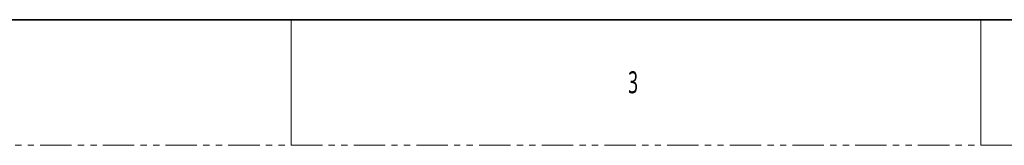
# Model space of a CAD drawing. Header units: millimetres. Extents: x 2 to 1120, y -2 to 861.
# Tile 101 of 226: x 646 to 845, y -2 to 23. Entities that reach past the tile are written whole.
import ezdxf

# ---------------------------------------------------------------- set-up
doc = ezdxf.new("R2010")
doc.units = ezdxf.units.MM
doc.linetypes.add('PHANTOM', pattern=[12.7, 6.35, -1.27, 1.27, -1.27, 1.27, -1.27])
doc.styles.add('SLDTEXTSTYLE1', font='meiryo.ttc', dxfattribs={"width": 0.6})

msp = doc.modelspace()

# ---------------------------------------------------------------- linework, layer by layer
at = {"color": 7, "linetype": 'Continuous', "lineweight": 35}
msp.add_line((15.0854, 23.158), (1107.2854, 23.158), dxfattribs=at)
at = {"color": 7, "linetype": 'Continuous', "lineweight": 18}
for p, q in [((700.8854, 23.158), (700.8854, -2.242)), ((840.5854, 23.158), (840.5854, -2.242))]:
    msp.add_line(p, q, dxfattribs=at)
at = {"color": 7, "linetype": 'PHANTOM', "lineweight": 18}
msp.add_line((2.3854, -2.242), (1119.9854, -2.242), dxfattribs=at)

# ---------------------------------------------------------------- texts
at = {"color": 7, "linetype": 'Continuous', "lineweight": 0, "insert": (769.1797, 12.7307), "char_height": 4.445, "attachment_point": 1, "style": 'SLDTEXTSTYLE1'}
msp.add_mtext('3', dxfattribs=at)

doc.saveas('drawing.dxf')
